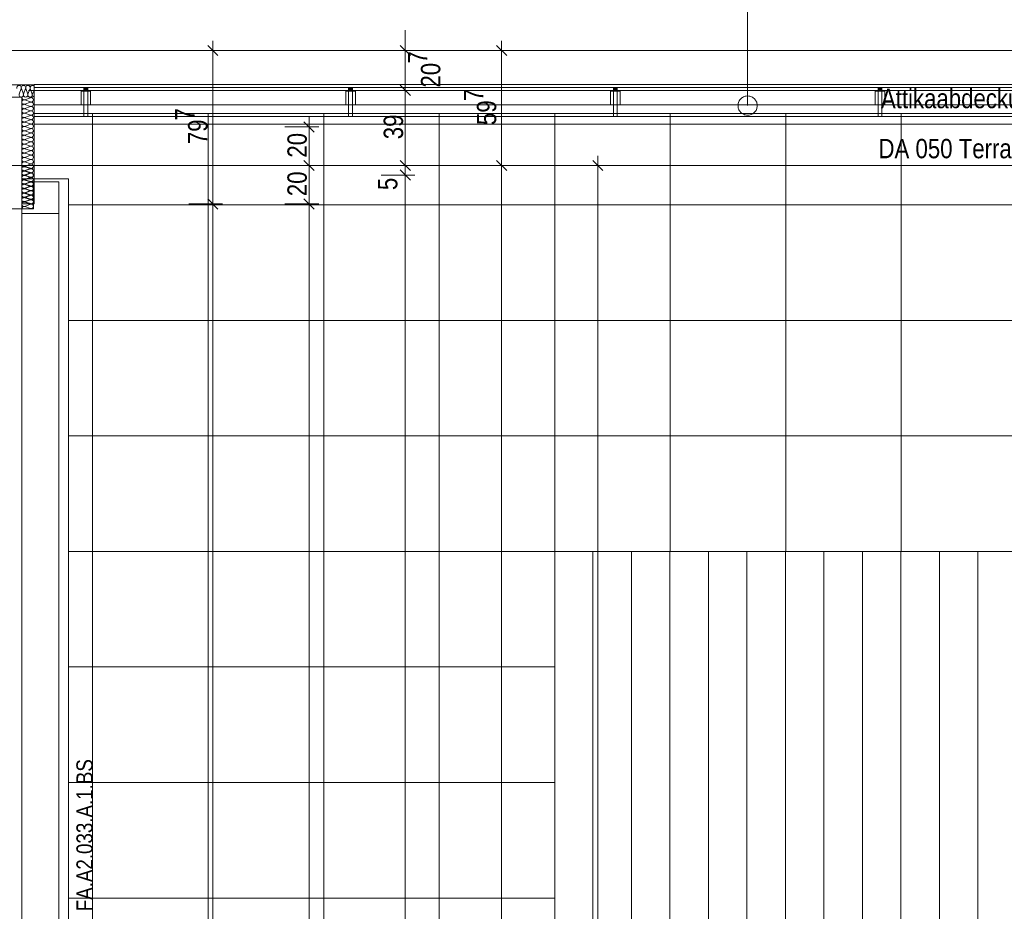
# Model space of a CAD drawing. Extents: x -620 to 300, y 62 to 1112.
# Tile 81 of 95: x -449 to -346, y 922 to 1015. Entities that reach past the tile are written whole.
import ezdxf
from ezdxf.lldxf.tags import DXFTag

# ---------------------------------------------------------------- set-up
doc = ezdxf.new("R2010")
doc.units = 0
doc.layers.get('0').update_dxf_attribs({"lineweight": 13})
for name, color, linetype, lineweight, true_color in [('30 -33 Aussenwände- 7 Fassade_ Elemente', 7, 'Continuous', 9, 0x00aacc), ('30 -34 Innenwände- 6 Elemente', 7, 'Continuous', 9, 0xff6633), ('30 -36 Dächer- 3 Dachbeläge', 7, 'Continuous', 15, 0x9999ff), ('30 -36 Dächer- 4 Dachbekleidungen', 7, 'Continuous', 9, 0xccccff), ('70 -72 Beschriftung- 1 Beschriftung allgemein', 7, 'Continuous', 9, 0xff6633), ('70 -76 Bemaßung- 2 Allgemein', 9, 'Continuous', 5, 0x808080)]:
    doc.layers.add(name, color=color, linetype=linetype, lineweight=lineweight, true_color=true_color)
for name, color, linetype, lineweight in [('40 -41 Abwasser_Wasser_Gas- 2 Wasser-1', 7, 'Continuous', 15), ('60- 61 allgemeine Ausstattung- 4 Terrassen', 7, 'Continuous', 9), ('70 -71 Achsen- 1 Gebäudeachsen', 7, 'STRICHPUNKT2-A06G9S5N8I', 18)]:
    doc.layers.add(name, color=color, linetype=linetype, lineweight=lineweight)
doc.styles.get("Standard").update_dxf_attribs({"font": 'ARIALN.TTF'})
tags = doc.linetypes.add('STRICHPUNKT2-A06G9S5N8I', pattern=[12.7, 6.35, -3.175, 0, -3.175]).pattern_tags.tags
tags[10:11] = [DXFTag(74, 4), DXFTag(75, 0), DXFTag(340, '0'), DXFTag(46, 0.0), DXFTag(50, 0.0), DXFTag(44, 0.0), DXFTag(45, 0.0)]
tags[8:9] = [DXFTag(74, 4), DXFTag(75, 0), DXFTag(340, '0'), DXFTag(46, 0.0), DXFTag(50, 0.0), DXFTag(44, 0.0), DXFTag(45, 0.0)]
tags[6:7] = [DXFTag(74, 4), DXFTag(75, 0), DXFTag(340, '0'), DXFTag(46, 0.0), DXFTag(50, 0.0), DXFTag(44, 0.0), DXFTag(45, 0.0)]
tags[4:5] = [DXFTag(74, 4), DXFTag(75, 0), DXFTag(340, '0'), DXFTag(46, 0.0), DXFTag(50, 0.0), DXFTag(44, 0.0), DXFTag(45, 0.0)]

# ---------------------------------------------------------------- blocks, each defined once
blk = doc.blocks.new('Referenz-A06G9S5P8I')
at = {"layer": '30 -33 Aussenwände- 7 Fassade_ Elemente', "color": 0, "linetype": 'Continuous', "lineweight": -2, "ltscale": 0.13}
for p, q in [((-291.95, 1011.41), (-454.15, 1011.41)), ((-456.95, 1007.85), (-447.17, 1007.85)), ((-454.15, 1007.85), (-447.17, 1007.85)), ((-448.51, 1007.47), (-448.73, 1006.87)), ((-448.29, 1006.87), (-448.49, 1007.47)), ((-448.05, 1007.47), (-448.27, 1006.87)), ((-447.83, 1006.87), (-448.03, 1007.47)), ((-447.59, 1007.47), (-447.81, 1006.87)), ((-447.37, 1006.87), (-447.57, 1007.47)), ((-447.17, 1007.85), (-447.17, 995.47)), ((-447.17, 1007.85), (-447.17, 1007.27)), ((-455.05, 1006.57), (-448.45, 1006.57)), ((-448.45, 1006.57), (-448.45, 999.47)), ((-447.55, 1006.51), (-448.15, 1006.29)), ((-447.75, 1007.27), (-133.35, 1007.27)), ((-447.67, 1006.57), (-447.55, 1006.53)), ((-447.35, 1006.87), (-447.25, 1007.15)), ((-447.17, 1007.27), (-291.95, 1007.27)), ((-448.15, 1006.27), (-447.55, 1006.07)), ((-447.55, 1006.05), (-448.15, 1005.83)), ((-448.15, 1005.81), (-447.55, 1005.61)), ((-447.55, 1005.59), (-448.15, 1005.37)), ((-448.15, 1005.35), (-447.55, 1005.16)), ((-447.55, 1005.13), (-448.15, 1004.91)), ((-448.15, 1004.89), (-447.55, 1004.7)), ((-447.55, 1004.67), (-448.15, 1004.45)), ((-448.15, 1004.43), (-447.55, 1004.24)), ((-447.55, 1004.21), (-448.15, 1003.99)), ((-448.15, 1003.97), (-447.55, 1003.78)), ((-447.55, 1003.75), (-448.15, 1003.53)), ((-448.15, 1003.51), (-447.55, 1003.32)), ((-447.55, 1003.29), (-448.15, 1003.07)), ((-448.15, 1003.05), (-447.55, 1002.86)), ((-447.55, 1002.83), (-448.15, 1002.61)), ((-448.15, 1002.59), (-447.55, 1002.4)), ((-447.55, 1002.38), (-448.15, 1002.15)), ((-448.15, 1002.13), (-447.55, 1001.94)), ((-447.55, 1001.92), (-448.15, 1001.69)), ((-448.15, 1001.67), (-447.55, 1001.48)), ((-447.55, 1001.46), (-448.15, 1001.23)), ((-448.15, 1001.21), (-447.55, 1001.02)), ((-447.55, 1001), (-448.15, 1000.77)), ((-448.15, 1000.75), (-447.55, 1000.56)), ((-447.55, 1000.54), (-448.15, 1000.31)), ((-448.45, 999.47), (-448.45, 994.97)), ((-448.45, 999.47), (-448.45, 834.47)), ((-448.15, 1000.29), (-447.55, 1000.1)), ((-447.55, 1000.08), (-448.15, 999.86)), ((-448.15, 999.83), (-447.55, 999.64)), ((-447.55, 999.62), (-448.15, 999.4)), ((-448.15, 999.36), (-447.83, 999.47)), ((-448.15, 999.37), (-447.55, 999.18)), ((-448.15, 999.33), (-447.55, 999.14)), ((-447.55, 999.16), (-448.15, 998.94)), ((-447.55, 999.12), (-448.15, 998.9)), ((-448.15, 998.91), (-447.55, 998.72)), ((-448.15, 998.87), (-447.55, 998.68)), ((-447.55, 998.7), (-448.15, 998.48)), ((-447.55, 998.66), (-448.15, 998.44)), ((-448.15, 998.45), (-447.55, 998.26)), ((-448.15, 998.41), (-447.55, 998.22)), ((-443.61, 998.07), (-448.45, 998.07)), ((-448.45, 998.07), (-448.45, 994.97)), ((-447.55, 998.24), (-448.15, 998.02)), ((-447.55, 998.2), (-448.15, 997.98)), ((-448.15, 997.99), (-447.55, 997.8)), ((-448.15, 997.95), (-447.55, 997.76)), ((-447.55, 997.78), (-448.15, 997.56)), ((-447.55, 997.74), (-448.15, 997.52)), ((-448.15, 997.53), (-447.55, 997.34)), ((-448.15, 997.49), (-447.55, 997.3)), ((-447.55, 997.32), (-448.15, 997.1)), ((-447.55, 997.28), (-448.15, 997.06)), ((-447.25, 994.97), (-447.25, 997.77)), ((-447.25, 997.77), (-444.61, 997.77)), ((-444.61, 997.77), (-444.61, 994.47)), ((-443.61, 835.87), (-443.61, 998.07)), ((-448.15, 997.07), (-447.55, 996.88)), ((-448.15, 997.03), (-447.55, 996.84)), ((-447.55, 996.86), (-448.15, 996.64)), ((-447.55, 996.82), (-448.15, 996.6)), ((-448.15, 996.62), (-447.55, 996.42)), ((-448.15, 996.57), (-447.55, 996.38)), ((-447.55, 996.4), (-448.15, 996.18)), ((-447.55, 996.36), (-448.15, 996.14)), ((-447.17, 995.47), (-448.45, 995.47)), ((-447.17, 995.47), (-448.45, 995.47)), ((-448.15, 996.16), (-447.55, 995.96)), ((-448.15, 996.12), (-447.55, 995.92)), ((-447.55, 995.94), (-448.15, 995.72)), ((-447.55, 995.9), (-448.15, 995.68)), ((-448.15, 995.7), (-447.55, 995.5)), ((-448.15, 995.66), (-447.55, 995.46)), ((-447.55, 995.44), (-448.15, 995.22)), ((-448.15, 995.2), (-447.55, 995)), ((-448.45, 994.97), (-455.41, 994.97)), ((-448.45, 994.97), (-450.75, 994.97)), ((-448.45, 994.47), (-448.45, 994.97)), ((-448.45, 994.97), (-447.25, 994.97)), ((-448.45, 839.47), (-448.45, 994.47)), ((-444.61, 994.47), (-448.45, 994.47)), ((-444.61, 994.47), (-444.61, 839.47))]:
    blk.add_line(p, q, dxfattribs=at)
for centre, major_axis, end_param in [((-448.73, 1007.54), (0.219, -0.07), 3.765224), ((-448.27, 1007.54), (0.219, -0.07), 3.765224), ((-448.27, 1007.54), (-0.135, 0.186), 1.255075), ((-448.27, 1007.54), (0.135, 0.186), 1.255075), ((-448.27, 1007.54), (0.219, -0.07), 1.255075), ((-447.81, 1007.54), (0.219, -0.07), 3.765224), ((-447.81, 1007.54), (-0.135, 0.186), 1.255075), ((-447.81, 1007.54), (0.135, 0.186), 1.255075), ((-447.81, 1007.54), (0.219, -0.07), 1.255075), ((-447.35, 1007.54), (0.099, 0.207), 2.32715), ((-448.51, 1006.8), (-0.219, 0.07), 1.254884), ((-448.51, 1006.8), (-0.219, 0.07), 3.764652), ((-448.51, 1006.8), (-0.135, -0.186), 1.254884), ((-448.22, 1006.51), (-0.22, 0.066), 2.172087), ((-448.51, 1006.8), (0.135, -0.186), 1.254884), ((-448.05, 1006.8), (-0.219, 0.07), 1.254884), ((-448.05, 1006.8), (-0.219, 0.07), 3.764652), ((-448.05, 1006.8), (-0.135, -0.186), 1.254884), ((-448.05, 1006.8), (0.135, -0.186), 1.254884), ((-447.59, 1006.8), (-0.219, 0.07), 1.254884), ((-447.59, 1006.8), (-0.135, -0.186), 1.254884), ((-447.48, 1006.75), (-0.07, -0.219), 0.990893), ((-447.48, 1006.29), (0.186, 0.135), 1.255075), ((-447.59, 1006.8), (0.135, -0.186), 1.254884), ((-447.13, 1006.8), (-0.219, 0.07), 1.349822), ((-448.22, 1006.05), (-0.186, 0.135), 1.254884), ((-448.22, 1005.59), (0.07, 0.219), 3.764652), ((-448.22, 1005.59), (-0.186, 0.135), 1.254884), ((-448.22, 1006.05), (0.07, 0.219), 1.254884), ((-448.22, 1006.05), (-0.186, -0.135), 1.254884), ((-448.22, 1005.59), (0.07, 0.219), 1.254884), ((-448.22, 1005.59), (-0.186, -0.135), 1.254884), ((-447.48, 1006.29), (-0.07, -0.219), 1.255075), ((-447.48, 1005.83), (0.186, 0.135), 1.255075), ((-447.48, 1005.83), (-0.07, -0.219), 3.765224), ((-447.48, 1005.83), (-0.07, -0.219), 1.255075), ((-447.48, 1005.37), (-0.07, -0.219), 3.765224), ((-447.48, 1005.37), (0.186, 0.135), 1.255075), ((-447.48, 1006.29), (0.186, -0.135), 1.255075), ((-447.48, 1005.83), (0.186, -0.135), 1.255075), ((-447.48, 1005.37), (0.186, -0.135), 1.255075), ((-448.22, 1005.13), (0.07, 0.219), 3.764652), ((-448.22, 1005.13), (-0.186, 0.135), 1.254884), ((-448.22, 1004.67), (0.07, 0.219), 3.764652), ((-448.22, 1004.21), (0.07, 0.219), 3.764652), ((-448.22, 1005.13), (0.07, 0.219), 1.254884), ((-448.22, 1005.13), (-0.186, -0.135), 1.254884), ((-447.48, 1005.37), (-0.07, -0.219), 1.255075), ((-447.48, 1004.91), (-0.07, -0.219), 3.765224), ((-447.48, 1004.45), (-0.07, -0.219), 3.765224), ((-448.22, 1003.75), (0.07, 0.219), 3.764652), ((-448.22, 1003.29), (0.07, 0.219), 3.764652), ((-447.48, 1004), (-0.07, -0.219), 3.765224), ((-447.48, 1003.54), (-0.07, -0.219), 3.765224), ((-448.22, 1002.83), (0.07, 0.219), 3.764652), ((-448.22, 1002.37), (0.07, 0.219), 3.764652), ((-447.48, 1003.08), (-0.07, -0.219), 3.765224), ((-447.48, 1002.62), (-0.07, -0.219), 3.765224), ((-447.48, 1002.16), (-0.07, -0.219), 3.765224), ((-448.22, 1001.91), (0.07, 0.219), 3.764652), ((-448.22, 1001.45), (0.07, 0.219), 3.764652), ((-447.48, 1001.7), (-0.07, -0.219), 3.765224), ((-447.48, 1001.24), (-0.07, -0.219), 3.765224), ((-448.22, 1000.99), (0.07, 0.219), 3.764652), ((-448.22, 1000.53), (0.07, 0.219), 3.764652), ((-448.22, 1000.07), (0.07, 0.219), 3.764652), ((-447.48, 1000.78), (-0.07, -0.219), 3.765224), ((-447.48, 1000.32), (-0.07, -0.219), 3.765224), ((-448.22, 999.61), (0.07, 0.219), 3.764652), ((-448.22, 999.15), (0.07, 0.219), 3.764652), ((-448.22, 999.57), (-0.207, -0.1), 1.434048), ((-448.22, 999.11), (0.07, 0.219), 1.254884), ((-447.48, 999.86), (-0.07, -0.219), 3.765224), ((-447.48, 999.4), (-0.07, -0.219), 3.765224), ((-447.48, 999.36), (-0.07, -0.219), 2.411197), ((-448.22, 999.11), (-0.186, 0.135), 1.254884), ((-448.22, 998.65), (0.07, 0.219), 3.764652), ((-448.22, 998.65), (-0.186, 0.135), 1.254884), ((-448.22, 998.19), (0.07, 0.219), 3.764652), ((-448.22, 998.19), (-0.186, 0.135), 1.254884), ((-448.22, 998.69), (0.07, 0.219), 3.764652), ((-448.22, 998.24), (0.07, 0.219), 3.764652), ((-448.22, 999.11), (-0.186, -0.135), 1.254884), ((-448.22, 998.65), (0.07, 0.219), 1.254884), ((-448.22, 998.65), (-0.186, -0.135), 1.254884), ((-448.22, 998.19), (0.07, 0.219), 1.254884), ((-447.48, 998.94), (-0.07, -0.219), 3.765224), ((-447.48, 998.9), (-0.07, -0.219), 3.765224), ((-447.48, 998.9), (0.186, 0.135), 1.255075), ((-447.48, 998.9), (-0.07, -0.219), 1.255075), ((-447.48, 998.48), (-0.07, -0.219), 3.765224), ((-447.48, 998.44), (0.186, 0.135), 1.255075), ((-447.48, 998.44), (-0.07, -0.219), 3.765224), ((-447.48, 998.44), (-0.07, -0.219), 1.255075), ((-447.48, 998.02), (-0.07, -0.219), 3.765224), ((-447.48, 998.9), (0.186, -0.135), 1.255075), ((-447.48, 998.44), (0.186, -0.135), 1.255075), ((-448.22, 997.74), (0.07, 0.219), 3.764652), ((-448.22, 997.28), (0.07, 0.219), 3.764652), ((-448.22, 997.78), (0.07, 0.219), 3.764652), ((-448.22, 997.32), (0.07, 0.219), 3.764652), ((-448.22, 998.19), (-0.186, -0.135), 1.254884), ((-447.48, 997.98), (-0.07, -0.219), 3.765224), ((-447.48, 997.56), (-0.07, -0.219), 3.765224), ((-447.48, 997.52), (-0.07, -0.219), 3.765224), ((-447.48, 997.1), (-0.07, -0.219), 3.765224), ((-447.48, 997.06), (-0.07, -0.219), 3.765224), ((-448.22, 996.86), (0.07, 0.219), 3.764652), ((-448.22, 996.82), (0.07, 0.219), 3.764652), ((-448.22, 996.4), (0.07, 0.219), 3.764652), ((-448.22, 996.36), (0.07, 0.219), 3.764652), ((-447.48, 996.64), (-0.07, -0.219), 3.765224), ((-447.48, 996.6), (-0.07, -0.219), 3.765224), ((-447.48, 996.18), (-0.07, -0.219), 3.765224), ((-447.48, 996.14), (-0.07, -0.219), 3.765224), ((-448.22, 995.94), (0.07, 0.219), 3.764652), ((-448.22, 995.9), (0.07, 0.219), 3.764652), ((-448.22, 995.44), (0.07, 0.219), 3.764652), ((-448.22, 995.48), (0.07, 0.219), 1.896254), ((-448.22, 994.98), (0.07, 0.219), 1.896254), ((-447.48, 995.72), (-0.07, -0.219), 3.765224), ((-447.48, 995.68), (-0.07, -0.219), 3.765224), ((-447.48, 995.22), (-0.07, -0.219), 3.765224)]:
    blk.add_ellipse(centre, major_axis=major_axis, ratio=1, start_param=0, end_param=end_param, dxfattribs=at)
at = {"layer": '30 -34 Innenwände- 6 Elemente', "color": 0, "linetype": 'Continuous', "lineweight": -2, "ltscale": 0.13}
for p, q in [((-447.17, 1007.57), (-447.17, 1005.77)), ((-133.95, 1007.57), (-447.17, 1007.57)), ((-447.17, 1005.77), (-133.95, 1005.77)), ((-447.17, 1004.57), (-447.17, 1003.77)), ((-133.95, 1004.57), (-447.17, 1004.57)), ((-447.17, 1003.77), (-133.95, 1003.77))]:
    blk.add_line(p, q, dxfattribs=at)
at = {"layer": '30 -36 Dächer- 3 Dachbeläge', "color": 0, "linetype": 'Continuous', "lineweight": -2, "ltscale": 0.13}
for p, q in [((-447.15, 1007.87), (-447.15, 1004.57)), ((-133.95, 1007.87), (-447.15, 1007.87)), ((-447.15, 1004.57), (-133.95, 1004.57))]:
    blk.add_line(p, q, dxfattribs=at)
at = {"layer": '30 -36 Dächer- 3 Dachbeläge', "color": 0, "lineweight": -2}
for p, q in [((-442, 1007.57), (-442, 1007.17)), ((-441.6, 1007.17), (-441.6, 1007.57)), ((-414.5, 1007.57), (-414.5, 1007.17)), ((-414.1, 1007.17), (-414.1, 1007.57)), ((-387, 1007.57), (-387, 1007.17)), ((-386.6, 1007.17), (-386.6, 1007.57)), ((-359.5, 1007.57), (-359.5, 1007.17)), ((-359.1, 1007.17), (-359.1, 1007.57)), ((-442, 1007.17), (-441.6, 1007.17)), ((-414.5, 1007.17), (-414.1, 1007.17)), ((-387, 1007.17), (-386.6, 1007.17)), ((-359.5, 1007.17), (-359.1, 1007.17))]:
    blk.add_line(p, q, dxfattribs=at)
for points in [[(-442, 1007.17), (-442, 1007.57), (-441.6, 1007.17)], [(-441.6, 1007.17), (-442, 1007.57), (-441.6, 1007.57)], [(-414.5, 1007.17), (-414.5, 1007.57), (-414.1, 1007.17)], [(-414.1, 1007.17), (-414.5, 1007.57), (-414.1, 1007.57)], [(-387, 1007.17), (-387, 1007.57), (-386.6, 1007.17)], [(-386.6, 1007.17), (-387, 1007.57), (-386.6, 1007.57)], [(-359.5, 1007.17), (-359.5, 1007.57), (-359.1, 1007.17)], [(-359.1, 1007.17), (-359.5, 1007.57), (-359.1, 1007.57)]]:
    blk.add_solid(points, dxfattribs=at)
at = {"layer": '30 -36 Dächer- 4 Dachbekleidungen', "color": 0, "linetype": 'Continuous', "lineweight": -2, "ltscale": 0.13}
for p, q in [((-447.15, 1007.57), (-447.15, 1005.77)), ((-133.95, 1007.57), (-447.15, 1007.57)), ((-442.3, 1005.77), (-442.3, 1007.17)), ((-442.3, 1007.17), (-442, 1007.17)), ((-442, 1005.77), (-442, 1007.17)), ((-442, 1007.17), (-441.6, 1007.17)), ((-441.6, 1007.17), (-441.6, 1005.77)), ((-441.3, 1007.17), (-441.6, 1007.17)), ((-441.3, 1005.77), (-441.3, 1007.17)), ((-414.8, 1005.77), (-414.8, 1007.17)), ((-414.8, 1007.17), (-414.5, 1007.17)), ((-414.5, 1005.77), (-414.5, 1007.17)), ((-414.5, 1007.17), (-414.1, 1007.17)), ((-414.1, 1007.17), (-414.1, 1005.77)), ((-413.8, 1007.17), (-414.1, 1007.17)), ((-413.8, 1005.77), (-413.8, 1007.17)), ((-387.3, 1005.77), (-387.3, 1007.17)), ((-387.3, 1007.17), (-387, 1007.17)), ((-387, 1005.77), (-387, 1007.17)), ((-387, 1007.17), (-386.6, 1007.17)), ((-386.6, 1007.17), (-386.6, 1005.77)), ((-386.3, 1007.17), (-386.6, 1007.17)), ((-386.3, 1005.77), (-386.3, 1007.17)), ((-359.8, 1005.77), (-359.8, 1007.17)), ((-359.8, 1007.17), (-359.5, 1007.17)), ((-359.5, 1005.77), (-359.5, 1007.17)), ((-359.5, 1007.17), (-359.1, 1007.17)), ((-359.1, 1007.17), (-359.1, 1005.77)), ((-358.8, 1007.17), (-359.1, 1007.17)), ((-358.8, 1005.77), (-358.8, 1007.17)), ((-447.15, 1005.77), (-133.95, 1005.77)), ((-442, 1005.77), (-442, 1004.57)), ((-441.6, 1004.57), (-441.6, 1005.77)), ((-414.5, 1005.77), (-414.5, 1004.57)), ((-414.1, 1004.57), (-414.1, 1005.77)), ((-387, 1005.77), (-387, 1004.57)), ((-386.6, 1004.57), (-386.6, 1005.77)), ((-359.5, 1005.77), (-359.5, 1004.57)), ((-359.1, 1004.57), (-359.1, 1005.77)), ((-447.15, 1004.57), (-447.15, 1003.77)), ((-133.95, 1004.57), (-447.15, 1004.57)), ((-442, 1004.57), (-441.6, 1004.57)), ((-414.5, 1004.57), (-414.1, 1004.57)), ((-387, 1004.57), (-386.6, 1004.57)), ((-359.5, 1004.57), (-359.1, 1004.57)), ((-447.15, 1003.77), (-133.95, 1003.77))]:
    blk.add_line(p, q, dxfattribs=at)
at = {"layer": '40 -41 Abwasser_Wasser_Gas- 2 Wasser-1', "color": 0, "linetype": 'Continuous', "lineweight": -2, "ltscale": 0.13}
for p, q in [((-373.73, 1006.42), (-373.66, 1006.48)), ((-373.66, 1006.48), (-373.58, 1006.54)), ((-373.58, 1006.54), (-373.49, 1006.59)), ((-373.49, 1006.59), (-373.4, 1006.63)), ((-373.4, 1006.63), (-373.31, 1006.66)), ((-373.31, 1006.66), (-373.21, 1006.68)), ((-373.21, 1006.68), (-373.11, 1006.69)), ((-373.11, 1006.69), (-373.02, 1006.69)), ((-373.02, 1006.69), (-372.92, 1006.68)), ((-372.92, 1006.68), (-372.82, 1006.66)), ((-372.82, 1006.66), (-372.73, 1006.64)), ((-372.73, 1006.64), (-372.64, 1006.6)), ((-372.64, 1006.6), (-372.55, 1006.56)), ((-372.55, 1006.56), (-372.47, 1006.5)), ((-372.47, 1006.5), (-372.39, 1006.44)), ((-372.39, 1006.44), (-372.32, 1006.37)), ((-374.05, 1005.72), (-374.04, 1005.82)), ((-374.05, 1005.62), (-374.05, 1005.72)), ((-374.04, 1005.53), (-374.05, 1005.62)), ((-374.04, 1005.82), (-374.02, 1005.92)), ((-374.02, 1005.43), (-374.04, 1005.53)), ((-374.02, 1005.92), (-374, 1006.01)), ((-373.99, 1005.34), (-374.02, 1005.43)), ((-374, 1006.01), (-373.96, 1006.1)), ((-373.96, 1006.1), (-373.92, 1006.19)), ((-373.92, 1006.19), (-373.86, 1006.27)), ((-373.86, 1006.27), (-373.8, 1006.35)), ((-373.8, 1006.35), (-373.73, 1006.42)), ((-372.32, 1006.37), (-372.26, 1006.3)), ((-372.26, 1006.3), (-372.2, 1006.22)), ((-372.2, 1006.22), (-372.15, 1006.13)), ((-372.15, 1006.13), (-372.11, 1006.04)), ((-372.11, 1006.04), (-372.08, 1005.95)), ((-372.08, 1005.46), (-372.1, 1005.37)), ((-372.08, 1005.95), (-372.06, 1005.85)), ((-372.06, 1005.56), (-372.08, 1005.46)), ((-372.06, 1005.85), (-372.05, 1005.76)), ((-372.05, 1005.66), (-372.06, 1005.56)), ((-372.05, 1005.76), (-372.05, 1005.66)), ((-373.95, 1005.25), (-373.99, 1005.34)), ((-373.9, 1005.16), (-373.95, 1005.25)), ((-373.84, 1005.08), (-373.9, 1005.16)), ((-373.78, 1005.01), (-373.84, 1005.08)), ((-373.71, 1004.94), (-373.78, 1005.01)), ((-373.63, 1004.88), (-373.71, 1004.94)), ((-373.55, 1004.82), (-373.63, 1004.88)), ((-373.46, 1004.78), (-373.55, 1004.82)), ((-373.37, 1004.74), (-373.46, 1004.78)), ((-373.28, 1004.72), (-373.37, 1004.74)), ((-373.18, 1004.7), (-373.28, 1004.72)), ((-373.08, 1004.69), (-373.18, 1004.7)), ((-372.98, 1004.69), (-373.08, 1004.69)), ((-372.89, 1004.7), (-372.98, 1004.69)), ((-372.79, 1004.72), (-372.89, 1004.7)), ((-372.7, 1004.75), (-372.79, 1004.72)), ((-372.61, 1004.79), (-372.7, 1004.75)), ((-372.52, 1004.84), (-372.61, 1004.79)), ((-372.44, 1004.9), (-372.52, 1004.84)), ((-372.37, 1004.96), (-372.44, 1004.9)), ((-372.3, 1005.03), (-372.37, 1004.96)), ((-372.24, 1005.11), (-372.3, 1005.03)), ((-372.18, 1005.19), (-372.24, 1005.11)), ((-372.14, 1005.28), (-372.18, 1005.19)), ((-372.1, 1005.37), (-372.14, 1005.28))]:
    blk.add_line(p, q, dxfattribs=at)
at = {"layer": '60- 61 allgemeine Ausstattung- 4 Terrassen', "color": 0, "lineweight": -2}
for p, q in [((-133.95, 1004.87), (-447.15, 1004.87)), ((-447.15, 1004.87), (-447.15, 998.07)), ((-441.09, 786.41), (-441.09, 1004.87)), ((-429.09, 786.41), (-429.09, 1004.87)), ((-417.09, 786.41), (-417.09, 1004.87)), ((-405.09, 786.41), (-405.09, 1004.87)), ((-393.09, 959.37), (-393.09, 1004.87)), ((-381.09, 959.37), (-381.09, 1004.87)), ((-369.09, 959.37), (-369.09, 1004.87)), ((-357.09, 959.37), (-357.09, 1004.87)), ((-447.15, 998.07), (-443.61, 998.07)), ((-443.61, 998.07), (-443.61, 786.41)), ((-443.61, 995.37), (-137.49, 995.37)), ((-443.61, 983.37), (-137.49, 983.37)), ((-443.61, 971.37), (-137.49, 971.37)), ((-443.61, 959.37), (-137.49, 959.37)), ((-393.09, 839.37), (-393.09, 959.37)), ((-393.09, 959.37), (-261.09, 959.37)), ((-393.09, 959.37), (-261.09, 959.37)), ((-393.09, 839.37), (-393.09, 959.37)), ((-389.13, 839.37), (-389.13, 959.37)), ((-385.13, 839.37), (-385.13, 959.37)), ((-381.13, 839.37), (-381.13, 959.37)), ((-377.13, 839.37), (-377.13, 959.37)), ((-373.13, 839.37), (-373.13, 959.37)), ((-369.13, 839.37), (-369.13, 959.37)), ((-365.13, 839.37), (-365.13, 959.37)), ((-361.13, 839.37), (-361.13, 959.37)), ((-357.13, 839.37), (-357.13, 959.37)), ((-353.13, 839.37), (-353.13, 959.37)), ((-349.13, 839.37), (-349.13, 959.37)), ((-443.61, 947.37), (-393.09, 947.37)), ((-443.61, 935.37), (-393.09, 935.37)), ((-443.61, 923.37), (-393.09, 923.37))]:
    blk.add_line(p, q, dxfattribs=at)
at = {"layer": '70 -71 Achsen- 1 Gebäudeachsen', "color": 0, "linetype": 'STRICHPUNKT2-A06G9S5N8I', "lineweight": -2, "ltscale": 0.13}
blk.add_line((-538.63, 999.45), (76.53, 999.45), dxfattribs=at)
at = {"layer": '70 -72 Beschriftung- 1 Beschriftung allgemein', "color": 0, "linetype": 'Continuous', "lineweight": -2, "ltscale": 0.13}
blk.add_line((-373.05, 1005.69), (-373.05, 1015.98), dxfattribs=at)
at = {"layer": '70 -76 Bemaßung- 2 Allgemein', "color": 0, "linetype": 'Continuous', "lineweight": -2, "ltscale": 0.13}
for p, q in [((-408.61, 1012.47), (-408.61, 1013.53)), ((-429.14, 1011.94), (-428.08, 1010.88)), ((-428.61, 1012.41), (-428.61, 1010.35)), ((-408.08, 1010.88), (-409.14, 1011.94)), ((-408.61, 1010.41), (-408.61, 1012.47)), ((-399.14, 1011.94), (-398.08, 1010.88)), ((-398.61, 1012.41), (-398.61, 1010.35)), ((-431.11, 1011.41), (-427.61, 1011.41)), ((-411.11, 1011.41), (-407.61, 1011.41)), ((-408.61, 1007.27), (-408.61, 1011.41)), ((-401.11, 1011.41), (-397.61, 1011.41)), ((-428.61, 996.53), (-428.61, 1010.35)), ((-398.61, 1000.53), (-398.61, 1010.35)), ((-409.14, 1007.8), (-408.08, 1006.74)), ((-409.14, 1007.8), (-408.08, 1006.74)), ((-408.61, 1008.27), (-408.61, 1006.21)), ((-408.61, 1008.27), (-408.61, 1006.21)), ((-411.11, 1007.27), (-407.61, 1007.27)), ((-411.11, 1007.27), (-407.61, 1007.27)), ((-408.61, 1006.21), (-408.61, 1005.15)), ((-408.61, 1000.53), (-408.61, 1006.21)), ((-418.61, 1004.47), (-418.61, 1002.41)), ((-421.11, 1003.47), (-417.61, 1003.47)), ((-419.14, 1004), (-418.08, 1002.94)), ((-418.61, 1000.53), (-418.61, 1002.41)), ((-408.61, 1000.53), (-408.61, 1001.59)), ((-418.61, 998.47), (-418.61, 1000.53)), ((-418.61, 1000.47), (-418.61, 998.41)), ((-408.61, 998.47), (-408.61, 1000.53)), ((-408.61, 998.47), (-408.61, 1000.53)), ((-398.61, 998.47), (-398.61, 1000.53)), ((-398.61, 1000.47), (-398.61, 998.41)), ((-388.61, 1000.47), (-388.61, 998.41)), ((-421.11, 999.47), (-417.61, 999.47)), ((-421.11, 999.47), (-417.61, 999.47)), ((-418.08, 998.94), (-419.14, 1000)), ((-419.14, 1000), (-418.08, 998.94)), ((-411.11, 999.47), (-407.61, 999.47)), ((-411.11, 999.47), (-407.61, 999.47)), ((-408.08, 998.94), (-409.14, 1000)), ((-408.08, 998.94), (-409.14, 1000)), ((-408.61, 998.47), (-408.61, 999.47)), ((-408.61, 999.47), (-408.61, 997.41)), ((-408.61, 999.47), (-408.61, 997.41)), ((-401.11, 999.47), (-397.61, 999.47)), ((-401.11, 999.47), (-397.61, 999.47)), ((-398.08, 998.94), (-399.14, 1000)), ((-399.14, 1000), (-398.08, 998.94)), ((-391.11, 999.47), (-387.61, 999.47)), ((-389.14, 1000), (-388.08, 998.94)), ((-418.61, 996.53), (-418.61, 998.41)), ((-411.11, 998.47), (-407.61, 998.47)), ((-411.11, 998.47), (-407.61, 998.47)), ((-409.14, 999), (-408.08, 997.94)), ((-409.14, 999), (-408.08, 997.94)), ((-398.61, 787.47), (-398.61, 998.41)), ((-388.61, 835.53), (-388.61, 998.41)), ((-408.61, 997.41), (-408.61, 996.35)), ((-408.61, 836.53), (-408.61, 997.41)), ((-428.61, 994.47), (-428.61, 996.53)), ((-428.61, 996.47), (-428.61, 994.41)), ((-418.61, 994.47), (-418.61, 996.53)), ((-418.61, 996.47), (-418.61, 994.41)), ((-431.11, 995.47), (-427.61, 995.47)), ((-431.11, 995.47), (-427.61, 995.47)), ((-428.08, 994.94), (-429.14, 996)), ((-429.14, 996), (-428.08, 994.94)), ((-421.11, 995.47), (-417.61, 995.47)), ((-421.11, 995.47), (-417.61, 995.47)), ((-418.08, 994.94), (-419.14, 996)), ((-419.14, 996), (-418.08, 994.94)), ((-428.61, 843.03), (-428.61, 994.41)), ((-418.61, 839.53), (-418.61, 994.41))]:
    blk.add_line(p, q, dxfattribs=at)
at = {"layer": '70 -72 Beschriftung- 1 Beschriftung allgemein', "color": 0, "linetype": 'Continuous', "lineweight": -2, "ltscale": 0.13, "char_height": 2.0138, "attachment_point": 1}
for s, insert in [('{\\fArial Narrow;Attikaabdeckung}', (-359.21, 1007.43)), ('{\\fArial Narrow;DA 050 Terrasse}', (-359.46, 1002.23))]:
    blk.add_mtext(s, dxfattribs=dict(at, insert=insert))
at = {"layer": '70 -72 Beschriftung- 1 Beschriftung allgemein', "color": 0, "linetype": 'Continuous', "lineweight": -2, "ltscale": 0.13, "insert": (-442.78, 921.99), "char_height": 1.7, "attachment_point": 1, "rotation": 90}
blk.add_mtext('{\\fArial Narrow;FA.A2.033.A.1.BS}', dxfattribs=at)
at = {"layer": '70 -76 Bemaßung- 2 Allgemein', "color": 0, "linetype": 'Continuous', "lineweight": -2, "ltscale": 0.13, "char_height": 2.0138, "attachment_point": 1, "rotation": 90}
for s, insert in [('{\\fArial Narrow;7}', (-408.33, 1010.06)), ('{\\fArial Narrow;20}', (-406.99, 1007.56)), ('{\\fArial Narrow;7}', (-402.52, 1006.15)), ('{\\fArial Narrow;59}', (-401.18, 1003.67)), ('{\\fArial Narrow;7}', (-432.52, 1004.14)), ('{\\fArial Narrow;79}', (-431.18, 1001.68)), ('{\\fArial Narrow;39}', (-410.86, 1002.19)), ('{\\fArial Narrow;20}', (-420.86, 1000.28)), ('{\\fArial Narrow;20}', (-420.86, 996.28)), ('{\\fArial Narrow;5}', (-411.45, 996.91))]:
    blk.add_mtext(s, dxfattribs=dict(at, insert=insert))

msp = doc.modelspace()

# ---------------------------------------------------------------- block references
at = {"color": 8, "lineweight": 13, "ltscale": 0.13, "true_color": 0x808080}
msp.add_blockref('Referenz-A06G9S5P8I', (0, 0), dxfattribs=at)

doc.saveas('drawing.dxf')
